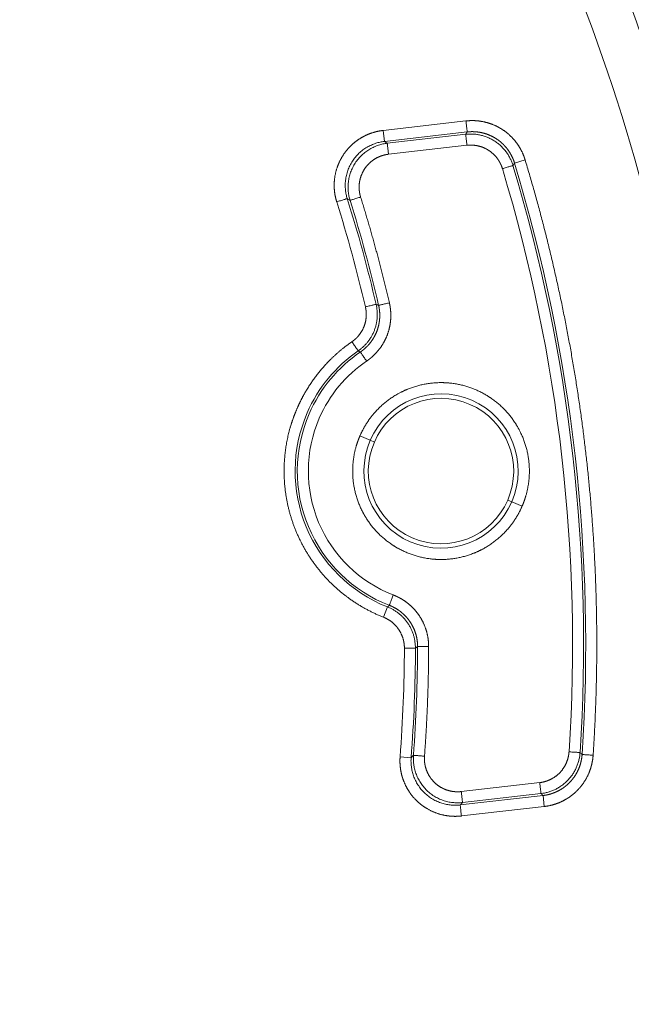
# Model space of a CAD drawing. Header units: millimetres. Extents: x 5437 to 18441, y -4466 to 3128.
# Tile 195 of 256: x 8545 to 8572, y -2793 to -2749. Entities that reach past the tile are written whole.
import ezdxf

# ---------------------------------------------------------------- set-up
doc = ezdxf.new("R2010")
doc.units = ezdxf.units.MM
doc.layers.add('1', color=7, linetype='Continuous', true_color=0xffffff)
doc.styles.add('TXT08', font='txt.shx', dxfattribs={"width": 0.8, "bigfont": 'gbcbig.shx'})
doc.dimstyles.get("Standard").update_dxf_attribs({"dimtxt": 0.18, "dimasz": 0.18, "dimexe": 0.18, "dimexo": 0.0625, "dimgap": 0.09, "dimtad": 0, "dimtih": 1, "dimtoh": 1, "dimdec": 4, "dimzin": 0, "dimdsep": 46, "dimtxsty": 'Standard', "dimcen": 0.09, "dimadec": 0, "dimazin": 0, "dimtfac": 1, "dimtdec": 4, "dimtofl": 0, "dimtmove": 0, "dimatfit": 3, "dimfxl": 1, "dimtolj": 1, "dimtzin": 0, "dimarcsym": 0})
doc.dimstyles.new('YanXiu', dxfattribs={"dimtxt": 40, "dimasz": 30, "dimexe": 0.66, "dimexo": 0.66, "dimgap": 0.66, "dimtad": 0, "dimdec": 1, "dimdsep": 46, "dimtxsty": 'TXT08', "dimcen": 0, "dimclrd": 256, "dimclre": 165, "dimclrt": 90, "dimazin": 2, "dimtfac": 1, "dimtdec": 1, "dimtofl": 0, "dimtmove": 0, "dimatfit": 3, "dimfxl": 1, "dimlwd": 5, "dimlwe": 13, "dimarcsym": 0})

# ---------------------------------------------------------------- blocks, each defined once
blk = doc.blocks.new('*D53')
at = {"color": 0, "lineweight": -2, "transparency": 16777216}
for p, q in [((10989.431, -2154.415), (10692.917, -2240.821)), ((11069.431, -2154.415), (10989.431, -2154.415)), ((8443.39, -2896.322), (8443.57, -2896.322)), ((8443.48, -2896.412), (8443.48, -2896.232))]:
    blk.add_line(p, q, dxfattribs=at)
at = {"color": 0, "lineweight": 20, "transparency": 16777216}
blk.add_solid([(10689.187, -2228.02), (10696.648, -2253.622), (10616.112, -2263.203)], dxfattribs=at)
at = {"layer": 'Defpoints', "color": 0, "lineweight": 20, "transparency": 16777216}
for p in [(10616.112, -2263.203), (6270.848, -3529.44)]:
    blk.add_point(p, dxfattribs=at)
at = {"color": 0, "lineweight": 20, "transparency": 16777216, "insert": (11249.521, -2154.415), "char_height": 80, "attachment_point": 5}
blk.add_mtext('\\A1;R2260', dxfattribs=at)
blk = doc.blocks.new('*D54')
at = {"color": 0, "lineweight": -2, "transparency": 16777216}
blk.add_line((7492.685, -2896.322), (7463.516, -2896.322), dxfattribs=at)
at = {"color": 0, "lineweight": -3, "transparency": 16777216}
for start, end in [(14.724706, 87.329624), (101.590205, 175.275294)]:
    blk.add_arc((8434.119, -2896.322), 970.423, start, end, dxfattribs=at)
at = {"color": 0, "lineweight": 20, "transparency": 16777216}
for points in [[(9385.695, -2646.81), (9359.647, -2652.519), (9389.799, -2727.809)], [(7480.316, -2816.939), (7453.672, -2815.84), (7463.696, -2896.322)]]:
    blk.add_solid(points, dxfattribs=at)
at = {"layer": 'Defpoints', "color": 0, "lineweight": 20, "transparency": 16777216}
for p in [(7900.863, -2085.545), (10671.817, -2501.755), (7492.748, -2896.322), (7740.501, -2896.322), (8434.119, -2896.322)]:
    blk.add_point(p, dxfattribs=at)
at = {"color": 0, "lineweight": 20, "transparency": 16777216, "insert": (8359.241, -1928.792), "char_height": 80, "attachment_point": 5}
blk.add_mtext('\\A1;165%%D', dxfattribs=at)
blk = doc.blocks.new('*D56')
at = {"lineweight": 5, "transparency": 16777216}
blk.add_line((9409.719, -2278.028), (9220.9, -2398.87), dxfattribs=at)
at = {"lineweight": 20, "transparency": 16777216}
blk.add_solid([(9218.205, -2394.659), (9223.595, -2403.082), (9195.632, -2415.042)], dxfattribs=at)
at = {"layer": 'Defpoints', "color": 0, "lineweight": 20, "transparency": 16777216}
for p in [(9195.632, -2415.042), (8443.48, -2896.412)]:
    blk.add_point(p, dxfattribs=at)
at = {"color": 90, "lineweight": 20, "transparency": 16777216, "insert": (9459.689, -2246.048), "char_height": 40, "attachment_point": 5, "rotation": 32.6188, "style": 'TXT08'}
blk.add_mtext('R893', dxfattribs=at)

msp = doc.modelspace()

# ---------------------------------------------------------------- linework, layer by layer
at = {"color": 7, "lineweight": 20}
msp.add_arc((8443.47995, -2896.41157), 893, 10.1099821, 350.11198757, dxfattribs=at)
at = {"layer": '1', "color": 0, "lineweight": 20}
for p, q in [((8561.20804, -2753.84123), (8564.95809, -2753.41251)), ((8561.26483, -2754.33795), (8561.20804, -2753.84123)), ((8565.01488, -2753.90922), (8561.26483, -2754.33795)), ((8561.39365, -2754.4218), (8564.94478, -2754.01581)), ((8565.00157, -2754.51253), (8561.45044, -2754.91851)), ((8567.15599, -2755.31644), (8567.63448, -2755.17153)), ((8560.62657, -2767.8572), (8560.15981, -2767.65447)), ((8560.81054, -2767.93711), (8560.62657, -2767.8572)), ((8567.03077, -2770.6389), (8566.8468, -2770.55899)), ((8567.49752, -2770.84164), (8567.03077, -2770.6389)), ((8561.2209, -2775.85694), (8561.4044, -2775.39188)), ((8561.97655, -2782.17503), (8562.47505, -2782.21307)), ((8564.746, -2783.74461), (8568.29713, -2783.33862)), ((8568.35391, -2783.83534), (8564.80279, -2784.24132)), ((8564.69621, -2784.35209), (8568.44626, -2783.92336)), ((8568.44626, -2783.92336), (8568.50305, -2784.42007)), ((8568.50305, -2784.42007), (8564.753, -2784.8488))]:
    msp.add_line(p, q, dxfattribs=at)
for centre, radius, start, end in [((8495.27522, -2777.08546), 86.87162, 12.1545568, 30.9649755), ((8495.27522, -2777.08546), 82.36106, 357.5117355, 28.8132012), ((8495.27522, -2777.08546), 80.37817, 357.1856145, 28.6322405), ((8495.27522, -2777.08546), 75.10482, 356.1952206, 16.8488802), ((8495.27522, -2777.08546), 74.50693, 356.259337, 16.7847638), ((8495.27522, -2777.08546), 75.00688, 356.259337, 16.7847638), ((8495.27522, -2777.08546), 66.89522, 13.190108, 17.4075419), ((8495.27522, -2777.08546), 67.39518, 13.190108, 17.4075419), ((8495.27522, -2777.08546), 67.49312, 13.1313893, 17.3097998), ((8563.82867, -2769.24805), 6.60482, 124.577606, 156.52205), ((8563.82867, -2769.24805), 6.50688, 124.128444, 156.52205), ((8563.82867, -2769.24805), 6.00693, 124.128444, 156.52205), ((8563.82867, -2769.24805), 3.49112, 336.52205, 156.52205), ((8563.82867, -2769.24805), 3.29054, 336.52205, 156.52205), ((8563.82867, -2769.24805), 6.60482, 156.52205, 248.466494), ((8563.82867, -2769.24805), 6.50688, 156.52205, 248.915657), ((8563.82867, -2769.24805), 6.00693, 156.52205, 248.915657), ((8563.82867, -2769.24805), 3.49112, 156.52205, 336.52205), ((8563.82867, -2769.24805), 3.29054, 156.52205, 336.52205), ((8495.27522, -2777.08546), 67.49312, 355.734301, 359.9127115), ((8495.27522, -2777.08546), 66.89522, 355.6365589, 359.8539929), ((8495.27522, -2777.08546), 67.39518, 355.6365589, 359.8539928)]:
    msp.add_arc(centre, radius, start, end, dxfattribs=at)
for points, degree, knots in [([(8564.95809, -2753.41251), (8565.18919, -2753.38595), (8565.42235, -2753.38639), (8565.65366, -2753.41392), (8566.03245, -2753.50474), (8566.38537, -2753.66484), (8566.52103, -2753.73958), (8566.84478, -2753.95297), (8567.12324, -2754.2257), (8567.27007, -2754.40659), (8567.43618, -2754.66939), (8567.55927, -2754.9533), (8567.58718, -2755.02515), (8567.61225, -2755.09788), (8567.63448, -2755.17153)], 5, [0, 0, 0, 0, 0, 0, 0.33334625, 0.33334625, 0.33334625, 0.55540081, 0.55540081, 0.55540081, 0.88960653, 0.88960653, 0.88960653, 1, 1, 1, 1, 1, 1]), ([(8559.10671, -2757.07265), (8559.03716, -2756.85195), (8558.99392, -2756.62348), (8558.9771, -2756.39053), (8558.9971, -2755.92551), (8559.12298, -2755.47759), (8559.21221, -2755.25988), (8559.40132, -2754.91954), (8559.6512, -2754.62308), (8559.75996, -2754.51242), (8559.99359, -2754.30874), (8560.2562, -2754.14344), (8560.39458, -2754.07099), (8560.63667, -2753.96663), (8560.88885, -2753.89522), (8560.99431, -2753.87149), (8561.10061, -2753.85356), (8561.20804, -2753.84123)], 5, [0, 0, 0, 0, 0, 0, 0.26220551, 0.26220551, 0.26220551, 0.52587297, 0.52587297, 0.52587297, 0.70157157, 0.70157157, 0.70157157, 0.8776374, 0.8776374, 0.8776374, 1, 1, 1, 1, 1, 1]), ([(8567.15599, -2755.31644), (8567.15388, -2755.30957), (8567.14966, -2755.29579), (8567.14304, -2755.27517), (8567.13618, -2755.25454), (8567.12907, -2755.23391), (8567.12171, -2755.21328), (8567.11409, -2755.19266), (8567.10622, -2755.17205), (8567.09809, -2755.15146), (8567.0897, -2755.13089), (8567.08106, -2755.11034), (8567.07216, -2755.08982), (8567.063, -2755.06933), (8567.05357, -2755.04888), (8567.04389, -2755.02848), (8567.03395, -2755.00812), (8567.02374, -2754.98781), (8567.01327, -2754.96756), (8567.00254, -2754.94737), (8566.99155, -2754.92725), (8566.9803, -2754.9072), (8566.96878, -2754.88722), (8566.95701, -2754.86733), (8566.94497, -2754.84752), (8566.93267, -2754.8278), (8566.92011, -2754.80818), (8566.90729, -2754.78865), (8566.89421, -2754.76923), (8566.88088, -2754.74992), (8566.86728, -2754.73073), (8566.85344, -2754.71165), (8566.83934, -2754.6927), (8566.82498, -2754.67388), (8566.81038, -2754.6552), (8566.79552, -2754.63665), (8566.78042, -2754.61825), (8566.76508, -2754.59999), (8566.74949, -2754.58189), (8566.73366, -2754.56395), (8566.71759, -2754.54617), (8566.70128, -2754.52856), (8566.68474, -2754.51112), (8566.66797, -2754.49386), (8566.65097, -2754.47678), (8566.63374, -2754.45988), (8566.6163, -2754.44318), (8566.59863, -2754.42667), (8566.58075, -2754.41036), (8566.56265, -2754.39425), (8566.54434, -2754.37835), (8566.52583, -2754.36265), (8566.50712, -2754.34718), (8566.4882, -2754.33192), (8566.4691, -2754.31689), (8566.4498, -2754.30208), (8566.43032, -2754.2875), (8566.41065, -2754.27316), (8566.3908, -2754.25905), (8566.37078, -2754.24518), (8566.3506, -2754.23156), (8566.33024, -2754.21818), (8566.30973, -2754.20505), (8566.28906, -2754.19218), (8566.26823, -2754.17956), (8566.24726, -2754.16719), (8566.22615, -2754.15509), (8566.20491, -2754.14325), (8566.18353, -2754.13168), (8566.16202, -2754.12037), (8566.14039, -2754.10933), (8566.11864, -2754.09856), (8566.09678, -2754.08806), (8566.07482, -2754.07784), (8566.05275, -2754.06789), (8566.03059, -2754.05823), (8566.00833, -2754.04884), (8565.98599, -2754.03973), (8565.96357, -2754.0309), (8565.94107, -2754.02235), (8565.9185, -2754.01408), (8565.89586, -2754.0061), (8565.87317, -2753.9984), (8565.85042, -2753.99099), (8565.82762, -2753.98386), (8565.80477, -2753.97701), (8565.78189, -2753.97045), (8565.75897, -2753.96417), (8565.73603, -2753.95818), (8565.71306, -2753.95247), (8565.69007, -2753.94704), (8565.66707, -2753.9419), (8565.64405, -2753.93704), (8565.62104, -2753.93245), (8565.59803, -2753.92815), (8565.57502, -2753.92413), (8565.55202, -2753.92039), (8565.52904, -2753.91692), (8565.50608, -2753.91372), (8565.48315, -2753.91081), (8565.46024, -2753.90816), (8565.43737, -2753.90578), (8565.41454, -2753.90367), (8565.39175, -2753.90183), (8565.36901, -2753.90026), (8565.34632, -2753.89894), (8565.32369, -2753.89789), (8565.30112, -2753.8971), (8565.27861, -2753.89656), (8565.25617, -2753.89628), (8565.2338, -2753.89625), (8565.21151, -2753.89646), (8565.1893, -2753.89693), (8565.16717, -2753.89763), (8565.14513, -2753.89858), (8565.12318, -2753.89977), (8565.10133, -2753.90119), (8565.07957, -2753.90285), (8565.05791, -2753.90473), (8565.03635, -2753.90683), (8565.02203, -2753.90843), (8565.01488, -2753.90922)], 3, [0, 0, 0, 0, 0.0077583, 0.01554649, 0.02336429, 0.03121139, 0.03908751, 0.04699231, 0.05492549, 0.06288672, 0.07087564, 0.07889191, 0.08693518, 0.09500508, 0.10310122, 0.11122322, 0.11937069, 0.12754322, 0.1357404, 0.14396181, 0.15220701, 0.16047557, 0.16876704, 0.17708095, 0.18541685, 0.19377426, 0.2021527, 0.21055167, 0.21897068, 0.22740923, 0.23586679, 0.24434285, 0.25283688, 0.26134834, 0.26987668, 0.27842136, 0.28698183, 0.29555751, 0.30414783, 0.31275223, 0.32137011, 0.33000089, 0.33864398, 0.34729877, 0.35596468, 0.36464107, 0.37332735, 0.3820229, 0.39072709, 0.3994393, 0.4081589, 0.41688526, 0.42561775, 0.43435572, 0.44309855, 0.45184557, 0.46059616, 0.46934966, 0.47810544, 0.48686283, 0.4956212, 0.50437989, 0.51313826, 0.52189565, 0.53065142, 0.53940493, 0.54815551, 0.55690253, 0.56564535, 0.57438332, 0.5831158, 0.59184215, 0.60056175, 0.60927395, 0.61797813, 0.62667367, 0.63535994, 0.64403633, 0.65270222, 0.66135701, 0.67000008, 0.67863085, 0.68724872, 0.6958531, 0.70444341, 0.71301908, 0.72157952, 0.73012419, 0.73865252, 0.74716396, 0.75565797, 0.76413401, 0.77259156, 0.78103008, 0.78944907, 0.79784803, 0.80622644, 0.81458383, 0.82291971, 0.8312336, 0.83952504, 0.84779357, 0.85603875, 0.86426013, 0.87245728, 0.88062979, 0.88877723, 0.89689921, 0.90499532, 0.91306518, 0.92110842, 0.92912467, 0.93711356, 0.94507475, 0.9530079, 0.96091267, 0.96878875, 0.97663582, 0.98445358, 0.99224174, 1, 1, 1, 1]), ([(8561.26483, -2754.33795), (8561.20103, -2754.34525), (8561.13613, -2754.35578), (8561.00501, -2754.38405), (8560.9388, -2754.40178), (8560.80616, -2754.445), (8560.73974, -2754.47048), (8560.60798, -2754.52955), (8560.54265, -2754.56313), (8560.41449, -2754.63845), (8560.35166, -2754.6802), (8560.23, -2754.77157), (8560.17117, -2754.8212), (8560.05892, -2754.92773), (8560.00551, -2754.98463), (8559.9054, -2755.10474), (8559.85871, -2755.16795), (8559.81589, -2755.23369)], 3, [0, 0, 0, 0, 0.125, 0.125, 0.25, 0.25, 0.375, 0.375, 0.5, 0.5, 0.625, 0.625, 0.75, 0.75, 0.875, 0.875, 1, 1, 1, 1]), ([(8559.94578, -2755.31622), (8559.9886, -2755.25059), (8560.03529, -2755.18748), (8560.13536, -2755.06757), (8560.18874, -2755.01076), (8560.30092, -2754.9044), (8560.35971, -2754.85485), (8560.48128, -2754.76362), (8560.54405, -2754.72194), (8560.6721, -2754.64673), (8560.73738, -2754.61319), (8560.86902, -2754.5542), (8560.93538, -2754.52875), (8561.0679, -2754.48559), (8561.13405, -2754.46787), (8561.26506, -2754.43963), (8561.32991, -2754.42909), (8561.39365, -2754.4218)], 3, [0, 0, 0, 0, 0.125, 0.125, 0.25, 0.25, 0.375, 0.375, 0.5, 0.5, 0.625, 0.625, 0.75, 0.75, 0.875, 0.875, 1, 1, 1, 1]), ([(8561.45044, -2754.91851), (8561.39065, -2754.92538), (8561.33145, -2754.93513), (8561.27269, -2754.94786), (8561.15729, -2754.97904), (8561.04533, -2755.02172), (8560.99013, -2755.04596), (8560.77554, -2755.15312), (8560.58468, -2755.30174), (8560.45793, -2755.43583), (8560.28552, -2755.68479), (8560.17991, -2755.96656), (8560.14914, -2756.08348), (8560.11345, -2756.30935), (8560.1207, -2756.53793), (8560.13378, -2756.64565), (8560.15652, -2756.7517), (8560.18888, -2756.85492)], 5, [0, 0, 0, 0, 0, 0, 0.11370391, 0.11370391, 0.11370391, 0.22727799, 0.22727799, 0.22727799, 0.5676946, 0.5676946, 0.5676946, 0.79533232, 0.79533232, 0.79533232, 1, 1, 1, 1, 1, 1]), ([(8566.60789, -2755.56955), (8566.55619, -2755.39728), (8566.47842, -2755.23342), (8566.37745, -2755.08353), (8566.13231, -2754.81581), (8565.81961, -2754.63149), (8565.64757, -2754.56318), (8565.41401, -2754.50866), (8565.17629, -2754.50105), (8565.11776, -2754.50203), (8565.05954, -2754.50585), (8565.00157, -2754.51253)], 5, [0, 0, 0, 0, 0, 0, 0.43036304, 0.43036304, 0.43036304, 0.8605009, 0.8605009, 0.8605009, 1, 1, 1, 1, 1, 1]), ([(8559.81589, -2755.23369), (8559.77306, -2755.29951), (8559.73412, -2755.36787), (8559.66474, -2755.50818), (8559.6343, -2755.58014), (8559.58229, -2755.72608), (8559.56071, -2755.80006), (8559.52641, -2755.94848), (8559.51368, -2756.02292), (8559.49673, -2756.17078), (8559.4925, -2756.2442), (8559.4919, -2756.38876), (8559.49553, -2756.4599), (8559.50982, -2756.59882), (8559.52047, -2756.66662), (8559.54783, -2756.79808), (8559.56454, -2756.86175), (8559.58376, -2756.92309)], 3, [0, 0, 0, 0, 0.125, 0.125, 0.25, 0.25, 0.375, 0.375, 0.5, 0.5, 0.625, 0.625, 0.75, 0.75, 0.875, 0.875, 1, 1, 1, 1]), ([(8559.71157, -2757.00368), (8559.69247, -2756.94236), (8559.67589, -2756.87871), (8559.64877, -2756.74732), (8559.63824, -2756.67957), (8559.6242, -2756.54075), (8559.62068, -2756.46968), (8559.6215, -2756.32527), (8559.62584, -2756.25192), (8559.64298, -2756.10424), (8559.6558, -2756.0299), (8559.69026, -2755.88168), (8559.7119, -2755.80781), (8559.76403, -2755.6621), (8559.79452, -2755.59026), (8559.86397, -2755.45017), (8559.90294, -2755.38193), (8559.94578, -2755.31622)], 3, [0, 0, 0, 0, 0.125, 0.125, 0.25, 0.25, 0.375, 0.375, 0.5, 0.5, 0.625, 0.625, 0.75, 0.75, 0.875, 0.875, 1, 1, 1, 1]), ([(8559.79655, -2763.39828), (8559.89527, -2763.33036), (8559.9868, -2763.25279), (8560.07007, -2763.16648), (8560.25577, -2762.93093), (8560.37958, -2762.65532), (8560.42724, -2762.48132), (8560.4565, -2762.24073), (8560.43807, -2762.00088), (8560.43032, -2761.94028), (8560.41952, -2761.88038), (8560.40564, -2761.82112)], 5, [0, 0, 0, 0, 0, 0, 0.33263867, 0.33263867, 0.33263867, 0.8314202, 0.8314202, 0.8314202, 1, 1, 1, 1, 1, 1]), ([(8560.17798, -2763.86177), (8560.18382, -2763.85779), (8560.19551, -2763.84981), (8560.21292, -2763.83759), (8560.23026, -2763.82516), (8560.24751, -2763.8125), (8560.26468, -2763.79962), (8560.28177, -2763.78651), (8560.29876, -2763.77319), (8560.31566, -2763.75963), (8560.33246, -2763.74586), (8560.34915, -2763.73187), (8560.36574, -2763.71765), (8560.38221, -2763.70322), (8560.39857, -2763.68856), (8560.41481, -2763.67369), (8560.43092, -2763.65861), (8560.44691, -2763.6433), (8560.46276, -2763.62779), (8560.47848, -2763.61206), (8560.49406, -2763.59612), (8560.50949, -2763.57997), (8560.52477, -2763.56362), (8560.53991, -2763.54706), (8560.55488, -2763.53029), (8560.5697, -2763.51333), (8560.58435, -2763.49617), (8560.59884, -2763.4788), (8560.61315, -2763.46125), (8560.62729, -2763.4435), (8560.64125, -2763.42556), (8560.65502, -2763.40744), (8560.66861, -2763.38913), (8560.68201, -2763.37064), (8560.69522, -2763.35197), (8560.70823, -2763.33312), (8560.72104, -2763.3141), (8560.73365, -2763.29492), (8560.74605, -2763.27556), (8560.75824, -2763.25605), (8560.77022, -2763.23637), (8560.78198, -2763.21654), (8560.79353, -2763.19655), (8560.80485, -2763.17642), (8560.81594, -2763.15614), (8560.82681, -2763.13572), (8560.83745, -2763.11516), (8560.84786, -2763.09446), (8560.85803, -2763.07364), (8560.86796, -2763.05269), (8560.87765, -2763.03162), (8560.8871, -2763.01044), (8560.89631, -2762.98913), (8560.90527, -2762.96772), (8560.91398, -2762.94621), (8560.92245, -2762.92459), (8560.93066, -2762.90288), (8560.93862, -2762.88107), (8560.94632, -2762.85918), (8560.95376, -2762.83721), (8560.96095, -2762.81515), (8560.96788, -2762.79303), (8560.97455, -2762.77083), (8560.98096, -2762.74857), (8560.98711, -2762.72625), (8560.993, -2762.70387), (8560.99862, -2762.68144), (8561.00398, -2762.65896), (8561.00907, -2762.63645), (8561.0139, -2762.61389), (8561.01847, -2762.59131), (8561.02277, -2762.56869), (8561.0268, -2762.54606), (8561.03057, -2762.5234), (8561.03408, -2762.50073), (8561.03732, -2762.47805), (8561.0403, -2762.45537), (8561.04301, -2762.43268), (8561.04547, -2762.41), (8561.04765, -2762.38733), (8561.04958, -2762.36467), (8561.05125, -2762.34202), (8561.05266, -2762.3194), (8561.05381, -2762.29681), (8561.0547, -2762.27425), (8561.05534, -2762.25172), (8561.05572, -2762.22923), (8561.05585, -2762.20678), (8561.05573, -2762.18438), (8561.05536, -2762.16203), (8561.05474, -2762.13973), (8561.05387, -2762.1175), (8561.05276, -2762.09533), (8561.05141, -2762.07322), (8561.04982, -2762.05119), (8561.04799, -2762.02923), (8561.04592, -2762.00734), (8561.04362, -2761.98554), (8561.04108, -2761.96383), (8561.03832, -2761.9422), (8561.03533, -2761.92066), (8561.03211, -2761.89922), (8561.02868, -2761.87788), (8561.02502, -2761.85664), (8561.02115, -2761.8355), (8561.01706, -2761.81447), (8561.01276, -2761.79355), (8561.00827, -2761.77274), (8561.00509, -2761.75894), (8561.0035, -2761.75204)], 3, [0, 0, 0, 0, 0.00880134, 0.01763127, 0.0264894, 0.03537539, 0.04428884, 0.05322938, 0.0621966, 0.0711901, 0.08020946, 0.08925427, 0.0983241, 0.1074185, 0.11653703, 0.12567923, 0.13484465, 0.1440328, 0.15324321, 0.1624754, 0.17172886, 0.1810031, 0.19029761, 0.19961187, 0.20894535, 0.21829753, 0.22766786, 0.2370558, 0.2464608, 0.2558823, 0.26531974, 0.27477255, 0.28424015, 0.29372196, 0.30321739, 0.31272585, 0.32224675, 0.33177948, 0.34132343, 0.35087799, 0.36044255, 0.37001649, 0.37959919, 0.38919001, 0.39878833, 0.40839352, 0.41800494, 0.42762195, 0.43724391, 0.44687019, 0.45650013, 0.46613309, 0.47576842, 0.48540548, 0.49504362, 0.50468219, 0.51432053, 0.52395801, 0.53359398, 0.54322777, 0.55285876, 0.56248629, 0.57210971, 0.58172839, 0.59134169, 0.60094896, 0.61054957, 0.62014288, 0.62972827, 0.63930511, 0.64887277, 0.65843063, 0.66797808, 0.6775145, 0.68703928, 0.69655183, 0.70605154, 0.71553781, 0.72501007, 0.73446772, 0.7439102, 0.75333691, 0.76274731, 0.77214083, 0.78151692, 0.79087503, 0.80021462, 0.80953515, 0.81883611, 0.82811696, 0.83737721, 0.84661633, 0.85583385, 0.86502926, 0.87420209, 0.88335187, 0.89247811, 0.90158038, 0.91065822, 0.91971118, 0.92873884, 0.93774077, 0.94671656, 0.95566579, 0.96458807, 0.97348301, 0.98235022, 0.99118934, 1, 1, 1, 1]), ([(8561.49038, -2761.63846), (8561.52551, -2761.78903), (8561.54881, -2761.94222), (8561.56033, -2762.09679), (8561.5599, -2762.32872), (8561.53278, -2762.55778), (8561.52071, -2762.63409), (8561.4608, -2762.93668), (8561.35459, -2763.23007), (8561.24995, -2763.43748), (8561.04527, -2763.74915), (8560.78829, -2764.01682), (8560.68399, -2764.11126), (8560.57413, -2764.19745), (8560.45848, -2764.27562)], 5, [0, 0, 0, 0, 0, 0, 0.25565179, 0.25565179, 0.25565179, 0.38395104, 0.38395104, 0.38395104, 0.76859215, 0.76859215, 0.76859215, 1, 1, 1, 1, 1, 1]), ([(8557.31208, -2766.41754), (8557.44409, -2766.1136), (8557.59383, -2765.81735), (8557.76069, -2765.53019), (8558.19873, -2764.86846), (8558.72514, -2764.27294), (8559.05885, -2763.95214), (8559.4171, -2763.65983), (8559.79655, -2763.39828)], 5, [0, 0, 0, 0, 0, 0, 0.41827296, 0.41827296, 0.41827296, 1, 1, 1, 1, 1, 1]), ([(8560.15982, -2767.65447), (8560.31595, -2767.295), (8560.51612, -2766.95465), (8560.7572, -2766.64061), (8561.31133, -2766.07799), (8561.98486, -2765.66572), (8562.34536, -2765.50205), (8563.09905, -2765.26635), (8563.88734, -2765.2195), (8564.28245, -2765.24471), (8565.0584, -2765.39136), (8565.77602, -2765.72094), (8566.1128, -2765.9291), (8566.72847, -2766.42361), (8567.20661, -2767.05209), (8567.40583, -2767.39423), (8567.7164, -2768.12028), (8567.84257, -2768.89982), (8567.85737, -2769.29546), (8567.80964, -2769.85109), (8567.66821, -2770.38699), (8567.61882, -2770.54189), (8567.56191, -2770.69339), (8567.49752, -2770.84164)], 5, [0, 0, 0, 0, 0, 0, 0.1559478, 0.1559478, 0.1559478, 0.31189559, 0.31189559, 0.31189559, 0.46784339, 0.46784339, 0.46784339, 0.62379118, 0.62379118, 0.62379118, 0.77973898, 0.77973898, 0.77973898, 0.93568678, 0.93568678, 0.93568678, 1, 1, 1, 1, 1, 1]), ([(8561.2209, -2775.85694), (8560.61357, -2775.61729), (8560.03376, -2775.30788), (8559.49216, -2774.9329), (8558.50481, -2774.06528), (8557.73992, -2772.99638), (8557.42078, -2772.4201), (8556.92062, -2771.20459), (8556.7091, -2769.90733), (8556.67864, -2769.24929), (8556.74638, -2768.27079), (8556.97837, -2767.32277), (8557.07256, -2767.01462), (8557.18398, -2766.71246), (8557.31208, -2766.41754)], 5, [0, 0, 0, 0, 0, 0, 0.28633048, 0.28633048, 0.28633048, 0.57266096, 0.57266096, 0.57266096, 0.85899144, 0.85899144, 0.85899144, 1, 1, 1, 1, 1, 1]), ([(8567.49752, -2770.84164), (8567.34139, -2771.20111), (8567.14122, -2771.54145), (8566.90014, -2771.8555), (8566.34601, -2772.41812), (8565.67248, -2772.83038), (8565.31198, -2772.99405), (8564.55829, -2773.22975), (8563.77, -2773.27661), (8563.37489, -2773.2514), (8562.59894, -2773.10474), (8561.88132, -2772.77516), (8561.54454, -2772.56701), (8560.92887, -2772.07249), (8560.45073, -2771.44401), (8560.25151, -2771.10187), (8559.94094, -2770.37582), (8559.81476, -2769.59628), (8559.79997, -2769.20065), (8559.8477, -2768.64502), (8559.98913, -2768.10912), (8560.03852, -2767.95421), (8560.09542, -2767.80271), (8560.15982, -2767.65447)], 5, [0, 0, 0, 0, 0, 0, 0.1559478, 0.1559478, 0.1559478, 0.31189559, 0.31189559, 0.31189559, 0.46784339, 0.46784339, 0.46784339, 0.62379118, 0.62379118, 0.62379118, 0.77973898, 0.77973898, 0.77973898, 0.93568678, 0.93568678, 0.93568678, 1, 1, 1, 1, 1, 1]), ([(8561.66772, -2774.85283), (8561.81199, -2774.90845), (8561.95176, -2774.97532), (8562.08606, -2775.05272), (8562.2776, -2775.18349), (8562.45177, -2775.33471), (8562.50809, -2775.3876), (8562.72462, -2775.6073), (8562.90751, -2775.8601), (8563.02018, -2776.06326), (8563.16281, -2776.40776), (8563.23966, -2776.77078), (8563.2591, -2776.91014), (8563.2686, -2777.04945), (8563.26821, -2777.18904)], 5, [0, 0, 0, 0, 0, 0, 0.2556518, 0.2556518, 0.2556518, 0.38395104, 0.38395104, 0.38395104, 0.76859215, 0.76859215, 0.76859215, 1, 1, 1, 1, 1, 1]), ([(8562.76826, -2777.18828), (8562.76825, -2777.18121), (8562.76823, -2777.16706), (8562.76791, -2777.14579), (8562.76738, -2777.12447), (8562.76662, -2777.10308), (8562.76562, -2777.08163), (8562.76439, -2777.06014), (8562.76292, -2777.03859), (8562.76122, -2777.01699), (8562.75927, -2776.99536), (8562.75709, -2776.97368), (8562.75466, -2776.95197), (8562.75199, -2776.93023), (8562.74907, -2776.90847), (8562.7459, -2776.88668), (8562.74249, -2776.86487), (8562.73882, -2776.84304), (8562.73491, -2776.82121), (8562.73074, -2776.79937), (8562.72632, -2776.77752), (8562.72164, -2776.75568), (8562.71671, -2776.73385), (8562.71153, -2776.71202), (8562.70609, -2776.69021), (8562.70039, -2776.66842), (8562.69443, -2776.64665), (8562.68822, -2776.62491), (8562.68175, -2776.6032), (8562.67503, -2776.58153), (8562.66804, -2776.5599), (8562.6608, -2776.53831), (8562.6533, -2776.51678), (8562.64555, -2776.4953), (8562.63754, -2776.47388), (8562.62927, -2776.45252), (8562.62074, -2776.43124), (8562.61197, -2776.41002), (8562.60294, -2776.38888), (8562.59365, -2776.36783), (8562.58412, -2776.34686), (8562.57433, -2776.32598), (8562.56429, -2776.3052), (8562.55401, -2776.28451), (8562.54348, -2776.26393), (8562.5327, -2776.24346), (8562.52168, -2776.22311), (8562.51042, -2776.20287), (8562.49892, -2776.18275), (8562.48719, -2776.16275), (8562.47521, -2776.14289), (8562.46301, -2776.12316), (8562.45057, -2776.10357), (8562.4379, -2776.08412), (8562.42501, -2776.06482), (8562.41189, -2776.04566), (8562.39855, -2776.02666), (8562.385, -2776.00782), (8562.37123, -2775.98914), (8562.35724, -2775.97063), (8562.34305, -2775.95228), (8562.32865, -2775.93411), (8562.31404, -2775.91611), (8562.29924, -2775.8983), (8562.28424, -2775.88066), (8562.26904, -2775.86321), (8562.25365, -2775.84595), (8562.23808, -2775.82888), (8562.22233, -2775.81201), (8562.20639, -2775.79533), (8562.19028, -2775.77886), (8562.174, -2775.76258), (8562.15755, -2775.74652), (8562.14094, -2775.73066), (8562.12416, -2775.71501), (8562.10723, -2775.69958), (8562.09015, -2775.68436), (8562.07291, -2775.66936), (8562.05554, -2775.65458), (8562.03802, -2775.64002), (8562.02037, -2775.62569), (8562.00258, -2775.61157), (8561.98467, -2775.59769), (8561.96663, -2775.58403), (8561.94847, -2775.57061), (8561.9302, -2775.55741), (8561.91182, -2775.54445), (8561.89333, -2775.53172), (8561.87474, -2775.51923), (8561.85605, -2775.50697), (8561.83727, -2775.49494), (8561.81839, -2775.48316), (8561.79943, -2775.47161), (8561.78039, -2775.4603), (8561.76128, -2775.44922), (8561.74209, -2775.43839), (8561.72283, -2775.4278), (8561.70351, -2775.41744), (8561.68413, -2775.40733), (8561.66469, -2775.39745), (8561.6452, -2775.38781), (8561.62566, -2775.37841), (8561.60608, -2775.36925), (8561.58646, -2775.36033), (8561.5668, -2775.35165), (8561.54712, -2775.3432), (8561.5274, -2775.335), (8561.50767, -2775.32701), (8561.49446, -2775.32188), (8561.48787, -2775.31931)], 3, [0, 0, 0, 0, 0.00880161, 0.0176318, 0.02649019, 0.03537643, 0.04429013, 0.05323091, 0.06219837, 0.0711921, 0.08021169, 0.08925672, 0.09832676, 0.10742138, 0.11654011, 0.12568252, 0.13484813, 0.14403647, 0.15324707, 0.16247944, 0.17173308, 0.1810075, 0.19030217, 0.19961659, 0.20895023, 0.21830255, 0.22767303, 0.23706111, 0.24646625, 0.25588789, 0.26532545, 0.27477838, 0.2842461, 0.29372802, 0.30322355, 0.31273212, 0.32225311, 0.33178593, 0.34132996, 0.35088461, 0.36044924, 0.37002325, 0.37960601, 0.3891969, 0.39879527, 0.40840051, 0.41801198, 0.42762903, 0.43725103, 0.44687733, 0.4565073, 0.46614028, 0.47577562, 0.4854127, 0.49505084, 0.50468941, 0.51432775, 0.52396522, 0.53360117, 0.54323494, 0.5528659, 0.5624934, 0.57211679, 0.58173543, 0.59134868, 0.6009559, 0.61055646, 0.62014971, 0.62973503, 0.6393118, 0.64887938, 0.65843716, 0.66798453, 0.67752086, 0.68704554, 0.69655799, 0.70605759, 0.71554376, 0.7250159, 0.73447343, 0.74391578, 0.75334237, 0.76275263, 0.77214601, 0.78152195, 0.7908799, 0.80021934, 0.80953971, 0.8188405, 0.82812118, 0.83738125, 0.8466202, 0.85583753, 0.86503275, 0.87420538, 0.88335495, 0.89248099, 0.90158305, 0.91066067, 0.91971341, 0.92874084, 0.93774254, 0.94671809, 0.95566708, 0.96458911, 0.97348379, 0.98235075, 0.99118961, 1, 1, 1, 1]), ([(8562.17023, -2777.25593), (8562.17064, -2777.1361), (8562.15902, -2777.01669), (8562.13551, -2776.89909), (8562.04769, -2776.61228), (8561.89168, -2776.35353), (8561.77582, -2776.21524), (8561.59475, -2776.05415), (8561.38712, -2775.93268), (8561.33289, -2775.90453), (8561.27751, -2775.87929), (8561.2209, -2775.85694)], 5, [0, 0, 0, 0, 0, 0, 0.33263866, 0.33263866, 0.33263866, 0.8314202, 0.8314202, 0.8314202, 1, 1, 1, 1, 1, 1]), ([(8568.29713, -2783.33862), (8568.47585, -2783.31844), (8568.65095, -2783.27111), (8568.81643, -2783.19846), (8569.12354, -2783.00495), (8569.36062, -2782.73009), (8569.45849, -2782.57296), (8569.55375, -2782.35286), (8569.60359, -2782.1203), (8569.61306, -2782.06253), (8569.61967, -2782.00456), (8569.62342, -2781.94633)], 5, [0, 0, 0, 0, 0, 0, 0.43036304, 0.43036304, 0.43036304, 0.8605009, 0.8605009, 0.8605009, 1, 1, 1, 1, 1, 1]), ([(8568.44626, -2783.92336), (8568.45341, -2783.92252), (8568.46772, -2783.92084), (8568.48919, -2783.91802), (8568.51072, -2783.91497), (8568.53229, -2783.91167), (8568.5539, -2783.90812), (8568.57555, -2783.90433), (8568.59724, -2783.90028), (8568.61896, -2783.89597), (8568.6407, -2783.89141), (8568.66246, -2783.88659), (8568.68425, -2783.88151), (8568.70604, -2783.87617), (8568.72785, -2783.87057), (8568.74966, -2783.8647), (8568.77147, -2783.85856), (8568.79328, -2783.85216), (8568.81507, -2783.8455), (8568.83686, -2783.83856), (8568.85863, -2783.83135), (8568.88037, -2783.82388), (8568.90209, -2783.81613), (8568.92377, -2783.80811), (8568.94542, -2783.79982), (8568.96702, -2783.79125), (8568.98858, -2783.78241), (8569.01009, -2783.7733), (8569.03154, -2783.76392), (8569.05292, -2783.75426), (8569.07424, -2783.74433), (8569.09549, -2783.73412), (8569.11666, -2783.72365), (8569.13775, -2783.7129), (8569.15875, -2783.70188), (8569.17966, -2783.6906), (8569.20047, -2783.67904), (8569.22118, -2783.66721), (8569.24178, -2783.65512), (8569.26227, -2783.64276), (8569.28264, -2783.63014), (8569.30289, -2783.61726), (8569.32302, -2783.60411), (8569.343, -2783.5907), (8569.36286, -2783.57704), (8569.38257, -2783.56312), (8569.40213, -2783.54895), (8569.42154, -2783.53453), (8569.44079, -2783.51986), (8569.45988, -2783.50495), (8569.47881, -2783.48979), (8569.49756, -2783.47439), (8569.51614, -2783.45875), (8569.53454, -2783.44288), (8569.55276, -2783.42678), (8569.57079, -2783.41045), (8569.58862, -2783.39389), (8569.60626, -2783.37712), (8569.62369, -2783.36012), (8569.64093, -2783.34291), (8569.65795, -2783.32549), (8569.67476, -2783.30787), (8569.69135, -2783.29004), (8569.70772, -2783.27201), (8569.72387, -2783.25379), (8569.73979, -2783.23537), (8569.75549, -2783.21677), (8569.77094, -2783.19799), (8569.78616, -2783.17903), (8569.80115, -2783.1599), (8569.81588, -2783.1406), (8569.83038, -2783.12114), (8569.84462, -2783.10152), (8569.85861, -2783.08174), (8569.87236, -2783.06181), (8569.88584, -2783.04174), (8569.89907, -2783.02153), (8569.91204, -2783.00118), (8569.92474, -2782.9807), (8569.93718, -2782.9601), (8569.94936, -2782.93938), (8569.96127, -2782.91854), (8569.97291, -2782.8976), (8569.98429, -2782.87654), (8569.99539, -2782.85539), (8570.00622, -2782.83414), (8570.01678, -2782.81281), (8570.02706, -2782.79139), (8570.03707, -2782.76989), (8570.04681, -2782.74831), (8570.05627, -2782.72667), (8570.06545, -2782.70496), (8570.07436, -2782.68319), (8570.08299, -2782.66137), (8570.09135, -2782.6395), (8570.09943, -2782.61759), (8570.10724, -2782.59564), (8570.11477, -2782.57365), (8570.12203, -2782.55164), (8570.12901, -2782.5296), (8570.13572, -2782.50754), (8570.14216, -2782.48546), (8570.14832, -2782.46338), (8570.15422, -2782.44129), (8570.15985, -2782.4192), (8570.16521, -2782.39711), (8570.1703, -2782.37503), (8570.17513, -2782.35297), (8570.17969, -2782.33092), (8570.18399, -2782.3089), (8570.18803, -2782.2869), (8570.19181, -2782.26493), (8570.19534, -2782.243), (8570.19861, -2782.2211), (8570.20163, -2782.19925), (8570.2044, -2782.17744), (8570.20691, -2782.15568), (8570.20919, -2782.13398), (8570.21121, -2782.11233), (8570.21301, -2782.09075), (8570.21401, -2782.07637), (8570.21451, -2782.0692)], 3, [0, 0, 0, 0, 0.00775826, 0.01554642, 0.02336418, 0.03121125, 0.03908733, 0.0469921, 0.05492525, 0.06288644, 0.07087533, 0.07889157, 0.08693481, 0.09500467, 0.10310078, 0.11122276, 0.1193702, 0.12754271, 0.13573986, 0.14396124, 0.15220642, 0.16047495, 0.16876639, 0.17708028, 0.18541616, 0.19377354, 0.20215196, 0.21055091, 0.2189699, 0.22740843, 0.23586597, 0.24434201, 0.25283602, 0.26134746, 0.26987579, 0.27842046, 0.2869809, 0.29555657, 0.30414688, 0.31275126, 0.32136912, 0.32999989, 0.33864297, 0.34729776, 0.35596365, 0.36464003, 0.3733263, 0.38202184, 0.39072602, 0.39943823, 0.40815782, 0.41688418, 0.42561666, 0.43435463, 0.44309744, 0.45184447, 0.46059505, 0.46934855, 0.47810432, 0.48686172, 0.49562008, 0.50437878, 0.51313714, 0.52189454, 0.53065031, 0.53940382, 0.5481544, 0.55690143, 0.56564425, 0.57438222, 0.58311471, 0.59184107, 0.60056067, 0.60927289, 0.61797708, 0.62667262, 0.6353589, 0.6440353, 0.6527012, 0.661356, 0.66999909, 0.67862987, 0.68724775, 0.69585215, 0.70444247, 0.71301815, 0.72157862, 0.7301233, 0.73865164, 0.7471631, 0.75565713, 0.76413319, 0.77259075, 0.7810293, 0.78944831, 0.79784729, 0.80622573, 0.81458313, 0.82291903, 0.83123295, 0.83952442, 0.84779297, 0.85603818, 0.86425958, 0.87245677, 0.8806293, 0.88877677, 0.89689877, 0.90499492, 0.91306481, 0.92110808, 0.92912435, 0.93711328, 0.9450745, 0.95300768, 0.96091249, 0.9687886, 0.97663571, 0.98445351, 0.9922417, 1, 1, 1, 1]), ([(8564.753, -2784.8488), (8564.52314, -2784.87543), (8564.2906, -2784.87474), (8564.05867, -2784.84726), (8563.6058, -2784.73981), (8563.18971, -2784.53161), (8562.99277, -2784.40286), (8562.69427, -2784.15289), (8562.45033, -2783.85151), (8562.3622, -2783.72381), (8562.2063, -2783.45593), (8562.09357, -2783.16682), (8562.04855, -2783.01725), (8561.9918, -2782.75981), (8561.96929, -2782.49868), (8561.9659, -2782.39064), (8561.96837, -2782.28287), (8561.97655, -2782.17503)], 5, [0, 0, 0, 0, 0, 0, 0.26220551, 0.26220551, 0.26220551, 0.52587297, 0.52587297, 0.52587297, 0.70157156, 0.70157156, 0.70157156, 0.8776374, 0.8776374, 0.8776374, 1, 1, 1, 1, 1, 1]), ([(8562.47505, -2782.21307), (8562.47017, -2782.2771), (8562.46827, -2782.34282), (8562.47126, -2782.47692), (8562.47617, -2782.54529), (8562.49356, -2782.6837), (8562.50604, -2782.75374), (8562.53916, -2782.89428), (8562.5598, -2782.96479), (8562.60957, -2783.10487), (8562.63869, -2783.17444), (8562.70545, -2783.31117), (8562.74308, -2783.37832), (8562.82649, -2783.50867), (8562.87228, -2783.57186), (8562.97133, -2783.69285), (8563.02458, -2783.75064), (8563.08105, -2783.8051)], 3, [0, 0, 0, 0, 0.125, 0.125, 0.25, 0.25, 0.375, 0.375, 0.5, 0.5, 0.625, 0.625, 0.75, 0.75, 0.875, 0.875, 1, 1, 1, 1]), ([(8563.18899, -2783.69541), (8563.13253, -2783.64106), (8563.07928, -2783.58339), (8562.98021, -2783.46264), (8562.9344, -2783.39957), (8562.85091, -2783.26947), (8562.81324, -2783.20244), (8562.74638, -2783.06594), (8562.71719, -2782.99648), (8562.66727, -2782.85661), (8562.64655, -2782.78622), (8562.61324, -2782.64586), (8562.60066, -2782.57591), (8562.58306, -2782.43765), (8562.57804, -2782.36935), (8562.57482, -2782.23537), (8562.57661, -2782.1697), (8562.58137, -2782.10571)], 3, [0, 0, 0, 0, 0.125, 0.125, 0.25, 0.25, 0.375, 0.375, 0.5, 0.5, 0.625, 0.625, 0.75, 0.75, 0.875, 0.875, 1, 1, 1, 1]), ([(8563.07994, -2782.1429), (8563.07549, -2782.20292), (8563.07399, -2782.2629), (8563.07549, -2782.323), (8563.08453, -2782.4422), (8563.1055, -2782.56017), (8563.11898, -2782.61893), (8563.18408, -2782.84979), (8563.29435, -2783.06509), (8563.40234, -2783.2147), (8563.61463, -2783.43066), (8563.87165, -2783.58714), (8563.98075, -2783.63925), (8564.19595, -2783.71658), (8564.42185, -2783.75225), (8564.53011, -2783.75956), (8564.63854, -2783.75707), (8564.746, -2783.74461)], 5, [0, 0, 0, 0, 0, 0, 0.11370391, 0.11370391, 0.11370391, 0.22727799, 0.22727799, 0.22727799, 0.56769459, 0.56769459, 0.56769459, 0.79533231, 0.79533231, 0.79533231, 1, 1, 1, 1, 1, 1]), ([(8570.71336, -2782.10237), (8570.69806, -2782.33449), (8570.65583, -2782.56379), (8570.58728, -2782.78642), (8570.43003, -2783.1428), (8570.20926, -2783.46129), (8570.11141, -2783.58136), (8569.84344, -2783.86161), (8569.52521, -2784.08667), (8569.32093, -2784.19869), (8569.0326, -2784.315), (8568.73123, -2784.3852), (8568.65554, -2784.39978), (8568.5795, -2784.4114), (8568.50305, -2784.42007)], 5, [0, 0, 0, 0, 0, 0, 0.33334624, 0.33334624, 0.33334624, 0.55540081, 0.55540081, 0.55540081, 0.88960654, 0.88960654, 0.88960654, 1, 1, 1, 1, 1, 1]), ([(8563.08105, -2783.8051), (8563.1376, -2783.85959), (8563.19737, -2783.91074), (8563.32206, -2784.00537), (8563.38697, -2784.04885), (8563.52047, -2784.12749), (8563.58904, -2784.16264), (8563.72831, -2784.22436), (8563.79901, -2784.25091), (8563.94101, -2784.29549), (8564.01231, -2784.31351), (8564.15416, -2784.34139), (8564.22469, -2784.35126), (8564.36382, -2784.36347), (8564.4324, -2784.36581), (8564.56667, -2784.36377), (8564.63235, -2784.35938), (8564.69621, -2784.35209)], 3, [0, 0, 0, 0, 0.125, 0.125, 0.25, 0.25, 0.375, 0.375, 0.5, 0.5, 0.625, 0.625, 0.75, 0.75, 0.875, 0.875, 1, 1, 1, 1]), ([(8564.80279, -2784.24132), (8564.73897, -2784.24861), (8564.67335, -2784.25299), (8564.5392, -2784.25503), (8564.47068, -2784.25269), (8564.33168, -2784.2405), (8564.26121, -2784.23065), (8564.1195, -2784.20282), (8564.04827, -2784.18484), (8563.9064, -2784.14035), (8563.83578, -2784.11385), (8563.69663, -2784.05225), (8563.62812, -2784.01716), (8563.49473, -2783.93868), (8563.42987, -2783.89529), (8563.30526, -2783.80084), (8563.24552, -2783.74979), (8563.18899, -2783.69541)], 3, [0, 0, 0, 0, 0.125, 0.125, 0.25, 0.25, 0.375, 0.375, 0.5, 0.5, 0.625, 0.625, 0.75, 0.75, 0.875, 0.875, 1, 1, 1, 1])]:
    msp.add_open_spline(points, degree=degree, knots=knots, dxfattribs=at)
for points, weights in [([(8565.01488, -2753.90922), (8565.0141, -2753.90238), (8564.95809, -2753.41251)], [1, 0.712026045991, 1]), ([(8565.00157, -2754.51253), (8564.94557, -2754.02265), (8564.94478, -2754.01581)], [1, 0.712026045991, 1]), ([(8564.94478, -2754.01581), (8566.60402, -2753.82639), (8567.08654, -2755.42518)], [1, 0.76756827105, 1]), ([(8561.45044, -2754.91851), (8561.39444, -2754.42864), (8561.39365, -2754.4218)], [1, 0.712026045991, 1]), ([(8566.60789, -2755.56955), (8567.07995, -2755.42717), (8567.08654, -2755.42518)], [1, 0.712026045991, 1]), ([(8559.10671, -2757.07265), (8559.5772, -2756.92514), (8559.58376, -2756.92309)], [1, 0.712026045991, 1]), ([(8559.71157, -2757.00368), (8559.71814, -2757.00163), (8560.18888, -2756.85492)], [1, 0.712026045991, 1]), ([(8560.8924, -2761.70704), (8561.20355, -2763.03546), (8560.08029, -2763.80992)], [1, 0.826074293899, 1]), ([(8560.40564, -2761.82112), (8560.8857, -2761.70861), (8560.8924, -2761.70704)], [1, 0.712026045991, 1]), ([(8561.0035, -2761.75204), (8561.01021, -2761.75048), (8561.49038, -2761.63846)], [1, 0.712026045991, 1]), ([(8559.79655, -2763.39828), (8560.07638, -2763.80425), (8560.08029, -2763.80992)], [1, 0.712026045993, 1]), ([(8560.17798, -2763.86177), (8560.18184, -2763.86747), (8560.45848, -2764.27562)], [1, 0.712026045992, 1]), ([(8561.48787, -2775.31931), (8561.49035, -2775.31289), (8561.66772, -2774.85283)], [1, 0.712026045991, 1]), ([(8561.4044, -2775.39188), (8562.67348, -2775.89283), (8562.67018, -2777.2572)], [1, 0.826074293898, 1]), ([(8562.76826, -2777.18828), (8562.77514, -2777.18829), (8563.26821, -2777.18904)], [1, 0.712026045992, 1]), ([(8562.17023, -2777.25593), (8562.6633, -2777.25718), (8562.67018, -2777.2572)], [1, 0.712026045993, 1]), ([(8570.12231, -2781.97894), (8570.01309, -2783.64538), (8568.35391, -2783.83534)], [1, 0.767568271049, 1]), ([(8569.62342, -2781.94633), (8570.11544, -2781.9785), (8570.12231, -2781.97894)], [1, 0.712026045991, 1]), ([(8570.21451, -2782.0692), (8570.22138, -2782.06965), (8570.71336, -2782.10237)], [1, 0.712026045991, 1]), ([(8562.58137, -2782.10571), (8562.58824, -2782.10622), (8563.07994, -2782.1429)], [1, 0.712026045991, 1]), ([(8568.29713, -2783.33862), (8568.35313, -2783.8285), (8568.35391, -2783.83534)], [1, 0.712026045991, 1]), ([(8564.746, -2783.74461), (8564.802, -2784.23448), (8564.80279, -2784.24132)], [1, 0.712026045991, 1]), ([(8564.69621, -2784.35209), (8564.69699, -2784.35893), (8564.753, -2784.8488)], [1, 0.712026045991, 1])]:
    msp.add_rational_spline(points, weights, degree=2, dxfattribs=at)
for points, degree in [([(8564.94478, -2754.01581), (8564.95881, -2753.99449), (8564.97284, -2753.97317), (8564.98686, -2753.95186), (8565.00087, -2753.93054), (8565.01488, -2753.90922)], 5), ([(8561.26483, -2754.33795), (8561.29062, -2754.35472), (8561.31639, -2754.37148), (8561.34216, -2754.38825), (8561.36791, -2754.40503), (8561.39365, -2754.4218)], 5), ([(8567.15599, -2755.31644), (8567.13285, -2755.35269), (8567.1097, -2755.38893), (8567.08654, -2755.42518)], 3), ([(8567.63448, -2755.17153), (8569.21436, -2760.38825), (8570.32411, -2765.74734), (8570.94662, -2771.19241), (8571.07505, -2776.66369), (8570.71336, -2782.10237)], 5), ([(8559.71157, -2757.00368), (8559.669, -2756.97681), (8559.6264, -2756.94994), (8559.58376, -2756.92309)], 3), ([(8560.18888, -2756.85492), (8560.48392, -2757.80161), (8560.7617, -2758.75368), (8561.02223, -2759.71123), (8561.26511, -2760.67279), (8561.49038, -2761.63846)], 5), ([(8560.8924, -2761.70704), (8560.92942, -2761.72194), (8560.96646, -2761.73694), (8561.0035, -2761.75204)], 3), ([(8560.17798, -2763.86177), (8560.14546, -2763.84438), (8560.11289, -2763.82709), (8560.08029, -2763.80992)], 3), ([(8561.4044, -2775.39188), (8561.43229, -2775.36779), (8561.46011, -2775.3436), (8561.48787, -2775.31931)], 3), ([(8562.76826, -2777.18828), (8562.73558, -2777.21135), (8562.70288, -2777.23433), (8562.67018, -2777.2572)], 3), ([(8563.26821, -2777.18904), (8563.2667, -2778.18064), (8563.24711, -2779.17221), (8563.20943, -2780.16386), (8563.15369, -2781.15405), (8563.07994, -2782.1429)], 5), ([(8570.12231, -2781.97894), (8570.15306, -2782.00903), (8570.18379, -2782.03911), (8570.21451, -2782.0692)], 3), ([(8562.47505, -2782.21307), (8562.51053, -2782.17728), (8562.54597, -2782.1415), (8562.58137, -2782.10571)], 3), ([(8568.44626, -2783.92336), (8568.4278, -2783.90575), (8568.40934, -2783.88815), (8568.39087, -2783.87055), (8568.37239, -2783.85294), (8568.35391, -2783.83534)], 5), ([(8564.80279, -2784.24132), (8564.78149, -2784.26347), (8564.76019, -2784.28562), (8564.73887, -2784.30778), (8564.71755, -2784.32993), (8564.69621, -2784.35209)], 5)]:
    msp.add_open_spline(points, degree=degree, dxfattribs=at)

# ---------------------------------------------------------------- dimensions: what is measured, and where the dimension line sits
at = {"color": 0, "lineweight": 20}
dim = msp.add_angular_dim_2l(base=(7900.86303, -2085.54536), line1=((8434.11893, -2896.32157), (10671.81706, -2501.75501)), line2=((7740.5009, -2896.32157), (7492.74781, -2896.32157)), text='165%%D', dimstyle='Standard', override={"dimtxt": 80, "dimasz": 80, "dimlwd": 65533}, dxfattribs=at)
dim.commit()
dim.dimension.update_dxf_attribs({"geometry": '*D54', "text_midpoint": (8359.2409, -1928.79214), "dimtype": 162})
dim = msp.add_diameter_dim_2p(p1=(6270.84796, -3529.44022), p2=(10616.11195, -2263.20291), text='R2260', dimstyle='Standard', override={"dimtxt": 80, "dimasz": 80, "dimdec": 0}, dxfattribs=at)
dim.commit()
dim.dimension.update_dxf_attribs({"geometry": '*D53', "text_midpoint": (11249.52071, -2154.41547), "dimtype": 163})
at = {"color": 7, "lineweight": 20}
dim = msp.add_radius_dim(center=(8443.47995, -2896.41157), mpoint=(9195.63162, -2415.04179), dimstyle='YanXiu', dxfattribs=at)
dim.commit()
dim.dimension.update_dxf_attribs({"geometry": '*D56', "text_midpoint": (9459.68883, -2246.04773), "dimtype": 164})

doc.saveas('drawing.dxf')
